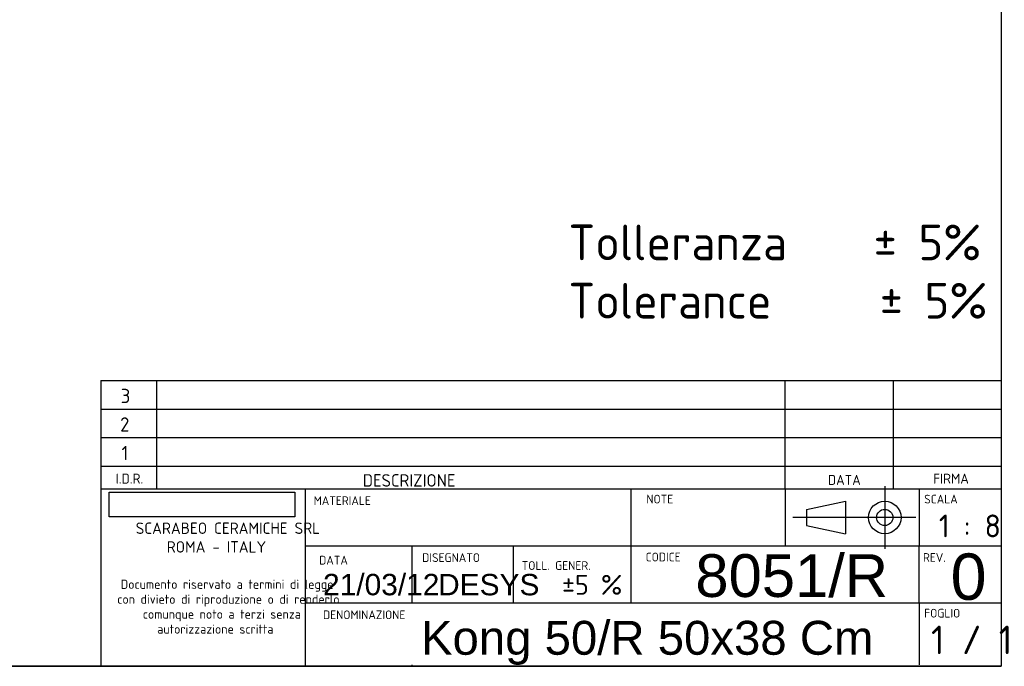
# Model space of a CAD drawing. Header units: millimetres. Extents: x 11 to 285, y 7 to 203.
# Tile 3 of 5: x 147 to 285, y 7 to 98. Entities that reach past the tile are written whole.
import ezdxf
from ezdxf.enums import TextEntityAlignment as Align
from ezdxf.lldxf.tags import DXFTag

# ---------------------------------------------------------------- set-up
doc = ezdxf.new("R2010")
doc.units = ezdxf.units.MM
for name, color, linetype in [('1', 7, 'Continuous'), ('Default', 7, 'Continuous'), ('Predefinito', 7, 'Continuous')]:
    doc.layers.add(name, color=color, linetype=linetype)
doc.styles.add('SEACAD_Arial', font='ARIAL.TTF')
doc.styles.add('SEACAD_Solid_Edge_ISO', font='seiso.ttf')
doc.styles.add('SEACAD_Solid_Edge_ISOB', font='seisobd.ttf')
doc.styles.add('SEACAD_Solid_Edge_ISOBI', font='seisobi.ttf')
tags = doc.linetypes.add('CENTER2', pattern=[28.575, 19.05, -3.175, 3.175, -3.175]).pattern_tags.tags
tags[10:11] = [DXFTag(74, 4), DXFTag(75, 0), DXFTag(340, '0'), DXFTag(46, 0.0), DXFTag(50, 0.0), DXFTag(44, 0.0), DXFTag(45, 0.0)]
tags[8:9] = [DXFTag(74, 4), DXFTag(75, 0), DXFTag(340, '0'), DXFTag(46, 0.0), DXFTag(50, 0.0), DXFTag(44, 0.0), DXFTag(45, 0.0)]
tags[6:7] = [DXFTag(74, 4), DXFTag(75, 0), DXFTag(340, '0'), DXFTag(46, 0.0), DXFTag(50, 0.0), DXFTag(44, 0.0), DXFTag(45, 0.0)]
tags[4:5] = [DXFTag(74, 4), DXFTag(75, 0), DXFTag(340, '0'), DXFTag(46, 0.0), DXFTag(50, 0.0), DXFTag(44, 0.0), DXFTag(45, 0.0)]
picture_1 = doc.add_image_def('image1.jpg', size_in_pixel=(300, 40))

# ---------------------------------------------------------------- blocks, each defined once
blk = doc.blocks.new('SEANNOT_GROUP2')
at = {"layer": 'Default', "color": 7, "linetype": 'Continuous', "style": 'SEACAD_Arial'}
blk.add_text('21/03/12', height=3, dxfattribs=at).set_placement((189.29, 20.23), align=Align.TOP_LEFT)
blk = doc.blocks.new('SEANNOT_GROUP3')
at = {"layer": 'Default', "color": 7, "linetype": 'Continuous', "style": 'SEACAD_Solid_Edge_ISOB'}
blk.add_text('1 / 1', height=4, dxfattribs=at).set_placement((274.53, 12.97), align=Align.TOP_LEFT)
blk = doc.blocks.new('SEANNOT_GROUP4')
at = {"layer": 'Predefinito', "color": 7, "linetype": 'CENTER2'}
for p, q in [((268.05, 32.51), (268.05, 23.76)), ((272.43, 28.14), (263.68, 28.14))]:
    blk.add_line(p, q, dxfattribs=at)
blk = doc.blocks.new('SEANNOT_GROUP5')
at = {"layer": 'Predefinito', "color": 7, "linetype": 'CENTER2'}
blk.add_line((264.58, 28.14), (255.17, 28.14), dxfattribs=at)
blk = doc.blocks.new('SEANNOT_GROUP6')
at = {"layer": 'Predefinito', "color": 7, "linetype": 'Continuous', "style": 'SEACAD_Arial'}
blk.add_text('Kong 50/R 50x38 Cm', height=4.75, dxfattribs=at).set_placement((203.02, 13.64), align=Align.TOP_LEFT)
blk = doc.blocks.new('SEANNOT_GROUP8')
at = {"layer": 'Predefinito', "color": 7, "linetype": 'Continuous', "style": 'SEACAD_Arial'}
blk.add_text('DESYS', height=3, dxfattribs=at).set_placement((205.42, 20.22), align=Align.TOP_LEFT)
blk = doc.blocks.new('SEANNOT_GROUP10')
at = {"layer": 'Predefinito', "color": 7, "linetype": 'Continuous', "style": 'SEACAD_Arial'}
blk.add_text('8051/R', height=6, dxfattribs=at).set_placement((241.49, 22.99), align=Align.TOP_LEFT)
blk = doc.blocks.new('SEANNOT_GROUP11')
at = {"layer": 'Predefinito', "color": 7, "linetype": 'Continuous', "style": 'SEACAD_Arial'}
blk.add_text('0', height=6.5, dxfattribs=at).set_placement((277.28, 23.09), align=Align.TOP_LEFT)

msp = doc.modelspace()

# ---------------------------------------------------------------- linework, layer by layer
at = {"layer": '1', "color": 7, "linetype": 'Continuous'}
for p, q in [((284.3566, 202.845), (284.3566, 7.2813)), ((158.1293, 47.3492), (284.3566, 47.3492)), ((254.0877, 32.148), (254.0877, 47.348)), ((269.2877, 32.148), (269.2877, 47.348)), ((158.1293, 43.3492), (284.3566, 43.3492)), ((158.1293, 39.3492), (284.3566, 39.3492)), ((158.1293, 35.3492), (284.3566, 35.3492)), ((158.1293, 32.148), (284.3566, 32.148)), ((254.0877, 32.148), (254.0877, 24.148)), ((272.887, 32.148), (272.887, 24.148)), ((257.0986, 29.2778), (262.5353, 30.4173)), ((262.5353, 30.4173), (262.5353, 25.8591)), ((257.0986, 29.2778), (257.0986, 26.9987)), ((257.0986, 26.9987), (262.5353, 25.8591)), ((186.7808, 24.148), (284.3566, 24.148)), ((272.887, 16.148), (272.887, 24.148)), ((186.7808, 16.148), (284.3566, 16.148)), ((272.887, 16.148), (272.887, 7.4715)), ((284.3566, 7.2813), (10.8564, 7.2813)), ((88.7928, 7.3094), (284.3566, 7.3094))]:
    msp.add_line(p, q, dxfattribs=at)
for radius in [2.2791, 1.1396]:
    msp.add_circle((268.0508, 28.1382), radius, dxfattribs=at)
at = {"layer": 'Predefinito', "color": 7, "linetype": 'Continuous'}
for p, q in [((158.1293, 47.3492), (158.1293, 7.4489)), ((165.9434, 47.3492), (165.9434, 32.148)), ((186.7808, 32.148), (186.7808, 7.4489)), ((232.4353, 32.148), (232.4353, 16.148)), ((201.7143, 24.148), (201.7143, 16.148)), ((215.9586, 24.148), (215.9586, 16.148)), ((201.7143, 7.4715), (201.7143, 7.4489))]:
    msp.add_line(p, q, dxfattribs=at)

# ---------------------------------------------------------------- block references
at = {"layer": 'Default'}
for name in ['SEANNOT_GROUP2', 'SEANNOT_GROUP3']:
    msp.add_blockref(name, (0, 0), dxfattribs=at)
at = {"layer": 'Predefinito'}
for name in ['SEANNOT_GROUP4', 'SEANNOT_GROUP5', 'SEANNOT_GROUP10', 'SEANNOT_GROUP11', 'SEANNOT_GROUP8', 'SEANNOT_GROUP6']:
    msp.add_blockref(name, (0, 0), dxfattribs=at)

# ---------------------------------------------------------------- texts
at = {"layer": '1', "color": 7, "linetype": 'Continuous', "style": 'SEACAD_Solid_Edge_ISO'}
for s, height, p in [('MATERIALE', 1.224, (187.973, 31.114)), ('NOTE', 1.224, (234.6244, 31.3256)), ('SCALA', 1.224, (273.5792, 31.3256)), ('1 : 8', 3.2, (275.6311, 28.5532)), ('DATA', 1.224, (188.7404, 22.7613)), ('DISEGNATO', 1.224, (203.1816, 23.1195)), ('CODICE', 1.224, (234.5252, 23.2047)), ('REV.', 1.224, (273.4061, 23.1386)), ('TOLL. GENER.', 1.224, (217.1415, 22.0094)), ('±5 %', 2.8, (222.7911, 20.0941)), ('FOGLIO', 1.224, (273.5792, 15.3256)), ('DENOMINAZIONE', 1.220896, (189.2884, 15.1006))]:
    msp.add_text(s, height=height, dxfattribs=at).set_placement(p, align=Align.TOP_LEFT)
at = {"layer": 'Default', "color": 7, "linetype": 'Continuous', "style": 'SEACAD_Solid_Edge_ISO'}
for s, p in [('Tolleranza    ± 5%', (223.6985, 69.2101)), ('Tolerance     ± 5%', (223.6985, 61.0283))]:
    msp.add_text(s, height=5, dxfattribs=at).set_placement(p, align=Align.TOP_LEFT)
at = {"layer": 'Predefinito', "color": 7, "linetype": 'Continuous'}
for s, height, style, p in [('3', 2, 'SEACAD_Solid_Edge_ISO', (160.9227, 46.1813)), ('2', 2, 'SEACAD_Solid_Edge_ISO', (160.8318, 42.1813)), ('1', 2, 'SEACAD_Solid_Edge_ISO', (161.0363, 38.1813)), ('I.D.R.', 1.4, 'SEACAD_Solid_Edge_ISO', (160.2149, 34.2886)), ('DESCRIZIONE', 1.75, 'SEACAD_Solid_Edge_ISO', (194.8541, 34.2124)), ('DATA', 1.4, 'SEACAD_Solid_Edge_ISO', (260.0826, 34.1077)), ('FIRMA', 1.4, 'SEACAD_Solid_Edge_ISO', (274.8449, 34.2874)), ('SCARABEO CERAMICHE SRL', 1.6, 'SEACAD_Solid_Edge_ISOBI', (163.0174, 27.4318)), ('ROMA - ITALY', 1.6, 'SEACAD_Solid_Edge_ISOBI', (167.3628, 24.8136)), ('Documento riservato a termini di legge', 1.28, 'SEACAD_Solid_Edge_ISO', (160.9106, 19.4102)), ('con divieto di riproduzione o di renderlo', 1.28, 'SEACAD_Solid_Edge_ISO', (160.4306, 17.3156)), ('comunque noto a terzi senza ', 1.28, 'SEACAD_Solid_Edge_ISO', (164.0088, 15.2211)), ('autorizzazione scritta', 1.28, 'SEACAD_Solid_Edge_ISO', (166.0306, 13.1265))]:
    msp.add_text(s, height=height, dxfattribs=dict(at, style=style)).set_placement(p, align=Align.TOP_LEFT)

# ---------------------------------------------------------------- pictures from other files: only their frames are drawn
image = msp.add_image(picture_1, insert=(159.2878, 28.2286), size_in_units=(26.0238, 3.4698))

doc.saveas('drawing.dxf')
